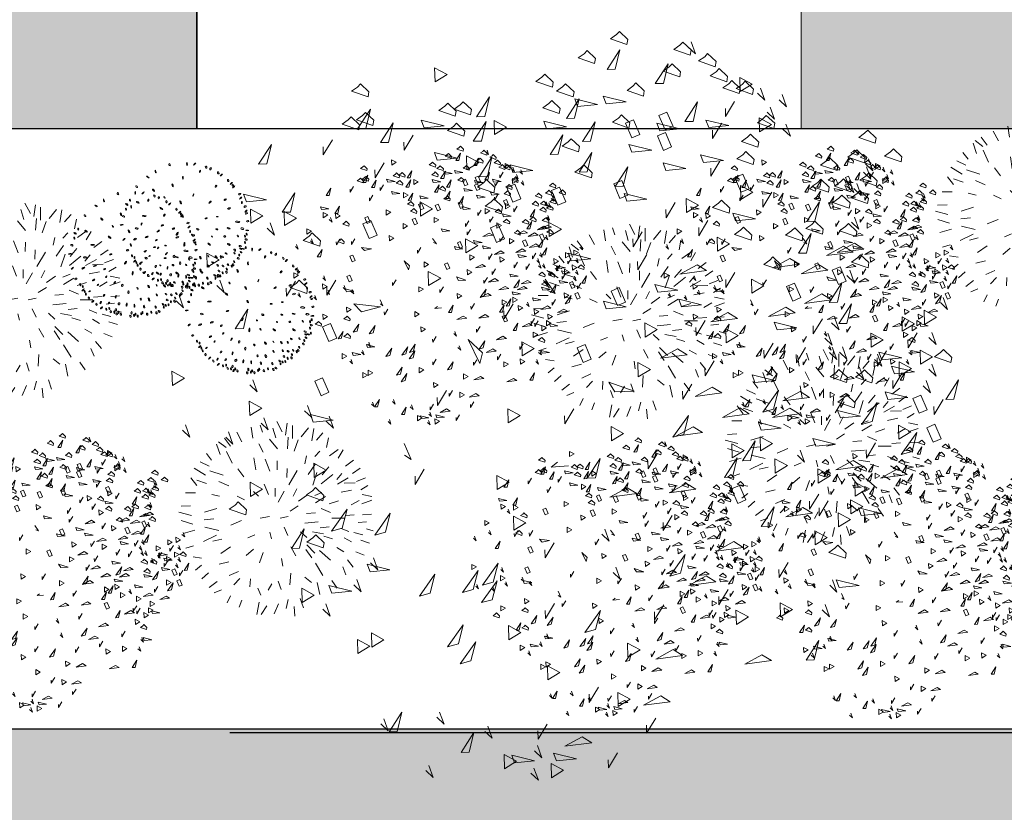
# Model space of a CAD drawing. Header units: centimetres. Extents: x 100159 to 225226, y -81380 to -23241.
# Tile 101 of 139: x 193774 to 194589, y -46401 to -45745. Entities that reach past the tile are written whole.
import ezdxf

# ---------------------------------------------------------------- set-up
doc = ezdxf.new("R2010")
doc.units = ezdxf.units.CM
doc.layers.get('0').update_dxf_attribs({"lineweight": 5})
doc.layers.add('24', color=7, linetype='Continuous', lineweight=15, true_color=0x99ad58)
doc.layers.add('DDL- PAYSAGE HACHURES', color=7, linetype='Continuous', lineweight=15, true_color=0x99ad58)
for name, color, linetype in [('28', 8, 'Continuous'), ('A-Mar-P-TR-Revêtement enrobé', 7, 'Continuous'), ('A-Mar-P-TX-légende', 7, 'Continuous')]:
    doc.layers.add(name, color=color, linetype=linetype)
doc.layers.add('A-Mar-P-TR-esv-massifs', color=7, linetype='Continuous', true_color=0x99ad58)

# ---------------------------------------------------------------- blocks, each defined once
blk = doc.blocks.new('arb3')
for centre, major_axis, ratio in [((74.698, 213.114), (-0.0093, 0.0352), 0.235667), ((75.039, 213.299), (-0.0115, 0.0265), 0.599346), ((75.471, 213.334), (0.0002, 0.0364), 0.235667), ((75.663, 213.342), (0.0257, 0.0257), 0.235667), ((75.802, 213.166), (-0.009, -0.0301), 0.394929), ((75.949, 213.278), (-0.0115, 0.0265), 0.599346), ((76.064, 213.242), (0.0081, 0.0277), 0.599346), ((76.258, 213.149), (-0.0115, 0.0265), 0.599346), ((74.509, 212.969), (0.0314, -0.0184), 0.235667), ((75.384, 212.986), (0.006, -0.0361), 0.232532), ((76.337, 213.098), (0.0257, 0.0257), 0.235667), ((76.515, 212.969), (-0.0115, 0.0265), 0.599346), ((76.595, 212.9), (0.0257, 0.0257), 0.235667), ((74.243, 212.714), (-0.0215, 0.0193), 0.599346), ((74.665, 212.646), (0.0271, -0.0271), 0.40057), ((75.135, 212.787), (0.015, -0.0361), 0.317162), ((76.217, 212.811), (-0.0211, -0.0241), 0.506656), ((76.636, 212.853), (-0.0115, 0.0265), 0.599346), ((76.655, 212.815), (0.0257, 0.0257), 0.235667), ((76.814, 212.643), (0.0283, 0.0055), 0.599346), ((74.945, 212.477), (0.0179, -0.0197), 0.336339), ((75.355, 212.37), (0.0222, -0.0369), 0.242573), ((75.661, 212.567), (-0.0107, -0.0304), 0.228787), ((76.085, 212.409), (-0.0271, -0.0241), 0.299439), ((76.458, 212.487), (-0.0271, -0.018), 0.497894), ((76.844, 212.544), (0.0257, 0.0257), 0.235667), ((76.878, 212.433), (-0.0043, 0.0257), 0.465085), ((74.016, 212.263), (-0.03, 0.0193), 0.403055), ((74.003, 212.145), (-0.0043, 0.0257), 0.465085), ((74.089, 212.373), (-0.0043, 0.0257), 0.465085), ((74.286, 212.327), (0.0331, -0.021), 0.390988), ((74.879, 212.201), (0.0361, -0.0271), 0.274892), ((76.563, 212.273), (-0.0361, -0.015), 0.384524), ((76.964, 212.336), (-0.0268, -0.0106), 0.599346), ((76.989, 212.223), (0.0257, 0.0257), 0.235667), ((77.007, 212.169), (-0.0257, -0.0107), 0.516018), ((73.949, 211.963), (-0.0269, 0.0106), 0.599346), ((74.464, 211.994), (0.0481, 0), 0.249994), ((75.417, 212.033), (0.0197, -0.0295), 0.310149), ((76.004, 212.003), (-0.0251, -0.0036), 0.399957), ((76.281, 212.057), (-0.0222, 0), 0.333371), ((76.792, 211.949), (-0.0541, 0.003), 0.337423), ((77.045, 211.976), (-0.0284, -0.0053), 0.599346), ((73.911, 211.749), (0.0358, 0.0067), 0.235667), ((74.289, 211.675), (0.0361, 0), 0.500009), ((74.925, 211.778), (0.0304, 0.0107), 0.372036), ((75.808, 211.722), (-0.0271, 0.0148), 0.535283), ((76.283, 211.743), (-0.0257, 0.0026), 0.505236), ((76.575, 211.78), (-0.0361, 0.009), 0.291443), ((76.917, 211.785), (-0.0407, 0.0023), 0.511309), ((77.042, 211.747), (0.0363, 0.0026), 0.235667), ((77.032, 211.652), (-0.0043, 0.0257), 0.465085), ((74.259, 211.407), (0.0361, 0.021), 0.359897), ((74.548, 211.476), (0.0361, 0.018), 0.333273), ((74.789, 211.405), (0.0188, 0.0178), 0.505236), ((75.303, 211.588), (0.0211, 0.0391), 0.345433), ((75.67, 211.577), (-0.0123, 0.0123), 0.721209), ((76.17, 211.557), (-0.0148, 0.0123), 0.286339), ((76.489, 211.574), (-0.0233, 0.0072), 0.72409), ((76.813, 211.599), (-0.0172, 0.0193), 0.505236), ((76.994, 211.601), (-0.0043, 0.0257), 0.465085), ((76.998, 211.442), (-0.0043, 0.0257), 0.465085), ((77.026, 211.519), (-0.0279, 0.0086), 0.592729), ((73.986, 211.39), (0.0257, 0.0257), 0.235667), ((74.84, 211.215), (0.015, 0.021), 0.367582), ((75.492, 211.332), (0, 0.0481), 0.279574), ((75.767, 211.355), (-0.0172, 0.0193), 0.505236), ((76.109, 211.362), (-0.0331, 0.0241), 0.303077), ((76.598, 211.379), (-0.0349, 0.0224), 0.365513), ((76.748, 211.166), (-0.0172, 0.0193), 0.505236), ((76.883, 211.348), (-0.0294, 0.009), 0.514694), ((76.898, 211.279), (-0.0213, 0.0151), 0.465085), ((76.908, 211.199), (-0.0205, 0.0161), 0.465085), ((76.958, 211.284), (0.0362, -0.0041), 0.235667), ((77.024, 211.317), (-0.0043, 0.0257), 0.465085), ((74.085, 211.128), (-0.0272, -0.0096), 0.599346), ((74.2, 210.991), (-0.0043, 0.0257), 0.465085), ((74.265, 210.949), (-0.0043, 0.0257), 0.465085), ((74.527, 211.119), (0.0271, 0.021), 0.372088), ((74.639, 211.005), (0.0161, 0.0143), 0.41521), ((75.056, 211.08), (0.0211, 0.0301), 0.183186), ((75.249, 211.02), (0.0071, 0.0285), 0.686094), ((75.628, 210.962), (-0.0172, 0.0193), 0.505236), ((75.905, 211.019), (-0.0211, 0.0301), 0.40963), ((76.103, 211.059), (-0.0142, 0.0178), 0.156161), ((76.299, 211.051), (-0.0249, 0.0274), 0.336356), ((76.46, 211.062), (-0.0172, 0.0193), 0.505236), ((76.542, 211.149), (-0.0226, 0.0136), 0.514539), ((76.75, 210.954), (-0.0171, 0.0197), 0.465085), ((76.848, 211.041), (-0.0215, 0.0193), 0.599346), ((76.869, 211.124), (-0.0043, 0.0257), 0.465085), ((74.273, 210.863), (0.0257, 0.0257), 0.235667), ((74.316, 210.828), (-0.0043, 0.0257), 0.465085), ((74.35, 210.76), (-0.0043, 0.0257), 0.465085), ((74.426, 210.669), (-0.0115, 0.0265), 0.599346), ((74.44, 210.835), (-0.0179, -0.0161), 0.371636), ((74.805, 210.75), (0.0149, 0.0249), 0.514464), ((75.097, 210.73), (0.0075, 0.0348), 0.209591), ((75.408, 210.859), (0, 0.0348), 0.451845), ((75.722, 210.694), (-0.0036, 0.025), 0.632502), ((75.926, 210.697), (-0.0199, 0.0373), 0.394665), ((76.118, 210.819), (-0.0174, 0.0249), 0.29542), ((76.345, 210.848), (-0.0172, 0.0193), 0.505236), ((76.381, 210.706), (-0.0204, 0.0181), 0.648582), ((76.478, 210.837), (-0.0226, 0.0181), 0.563107), ((76.474, 210.665), (-0.0043, 0.0257), 0.465085), ((76.567, 210.682), (-0.0115, 0.0265), 0.599346), ((76.576, 210.761), (-0.0148, 0.0215), 0.465085), ((76.603, 210.871), (-0.0204, 0.0204), 0.400553), ((76.693, 210.841), (-0.0043, 0.0257), 0.465085), ((76.73, 210.875), (-0.0115, 0.0265), 0.599346), ((74.531, 210.588), (0.0257, 0.0257), 0.235667), ((74.627, 210.519), (-0.0115, 0.0265), 0.599346), ((74.727, 210.568), (0.0136, 0.0294), 0.349199), ((74.754, 210.438), (0.0257, 0.0257), 0.235667), ((74.935, 210.563), (0.0149, 0.0224), 0.562458), ((74.951, 210.429), (-0.0043, 0.0257), 0.465085), ((75.186, 210.558), (0.0075, 0.0274), 0.794185), ((75.375, 210.544), (0.003, 0.0421), 0.256929), ((75.571, 210.529), (-0.006, 0.0391), 0.274137), ((75.813, 210.514), (-0.0091, 0.0339), 0.391926), ((76.1, 210.516), (-0.0158, 0.0271), 0.482869), ((76.277, 210.593), (-0.0204, 0.0181), 0.505052), ((76.303, 210.52), (-0.0043, 0.0257), 0.465085), ((76.35, 210.569), (-0.0172, 0.0193), 0.505236), ((76.419, 210.584), (-0.0043, 0.0257), 0.465085), ((74.874, 210.408), (-0.0043, 0.0257), 0.465085), ((74.992, 210.352), (-0.0115, 0.0265), 0.599346), ((75.076, 210.339), (-0.0043, 0.0257), 0.465085), ((75.109, 210.403), (0.0068, 0.0317), 0.545555), ((75.142, 210.302), (-0.0157, -0.0242), 0.599346), ((75.183, 210.344), (-0.0043, 0.0257), 0.465085), ((75.241, 210.296), (-0.0115, 0.0265), 0.599346), ((75.481, 210.258), (-0.0115, 0.0265), 0.599346), ((75.507, 210.344), (-0.0023, 0.0317), 0.433382), ((75.573, 210.284), (-0.0043, 0.0257), 0.465085), ((75.608, 210.314), (-0.0043, 0.0257), 0.465085), ((75.663, 210.269), (-0.0043, 0.0279), 0.532197), ((75.749, 210.331), (-0.0043, 0.0257), 0.465085), ((75.779, 210.361), (-0.0043, 0.0257), 0.465085), ((75.897, 210.331), (-0.0115, 0.0265), 0.599346), ((75.998, 210.382), (-0.0043, 0.0257), 0.465085), ((76.129, 210.373), (-0.0115, 0.0265), 0.599346), ((76.191, 210.41), (-0.0215, 0.0193), 0.599346)]:
    blk.add_ellipse(centre, major_axis=major_axis, ratio=ratio)
blk = doc.blocks.new('Z$W@#8269')
at = {"xscale": 1.84570613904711, "yscale": 1.84570613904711, "zscale": 1.84570613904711}
blk.add_blockref('arb3', (-136.352, -388.023), dxfattribs=at)
blk = doc.blocks.new('arb2')
for p, q in [((70.977, 213.061), (70.905, 213.204)), ((71.089, 213.092), (71.16, 213.234)), ((71.303, 213.041), (71.323, 213.255)), ((71.456, 213.051), (71.456, 213.214)), ((71.558, 213.061), (71.619, 213.183)), ((70.508, 212.878), (70.477, 213.071)), ((70.62, 212.959), (70.579, 213.163)), ((70.753, 213.041), (70.681, 213.173)), ((71.191, 212.969), (71.17, 213.132)), ((71.7, 212.98), (71.823, 213.102)), ((71.843, 212.939), (71.874, 213.092)), ((71.894, 212.888), (71.965, 213.031)), ((70.437, 212.806), (70.304, 212.949)), ((71.425, 212.786), (71.395, 213.01)), ((71.66, 212.745), (71.792, 212.908)), ((72.037, 212.755), (72.139, 212.898)), ((70.202, 212.715), (70.111, 212.806)), ((70.732, 212.613), (70.651, 212.745)), ((70.905, 212.643), (70.763, 212.796)), ((71.099, 212.694), (71.069, 212.817)), ((71.313, 212.633), (71.303, 212.806)), ((72.169, 212.623), (72.312, 212.725)), ((70.08, 212.511), (70.039, 212.643)), ((70.518, 212.46), (70.335, 212.603)), ((70.6, 212.46), (70.549, 212.684)), ((71.548, 212.48), (71.619, 212.623)), ((72.322, 212.531), (72.404, 212.613)), ((69.978, 212.46), (69.866, 212.511)), ((70.498, 212.358), (70.406, 212.47)), ((71.221, 212.307), (71.221, 212.44)), ((71.731, 212.358), (71.894, 212.47)), ((72.037, 212.378), (72.129, 212.501)), ((72.332, 212.297), (72.455, 212.409)), ((72.465, 212.246), (72.577, 212.399)), ((69.917, 212.307), (69.784, 212.358)), ((70.447, 212.175), (70.284, 212.266)), ((70.905, 212.205), (70.763, 212.327)), ((71.405, 212.236), (71.374, 212.134)), ((71.813, 212.144), (71.955, 212.297)), ((72.19, 212.195), (72.271, 212.378)), ((72.444, 212.175), (72.628, 212.236)), ((69.764, 212.001), (69.672, 212.083)), ((69.856, 212.124), (69.713, 212.195)), ((70.223, 212.093), (70.121, 212.215)), ((71.466, 212.001), (71.588, 212.134)), ((72.016, 212.114), (71.884, 212.052)), ((72.261, 212.052), (72.434, 212.124)), ((72.444, 212.052), (72.628, 212.144)), ((70.151, 211.889), (70.029, 211.991)), ((70.793, 211.91), (70.702, 211.991)), ((71.16, 211.828), (71.069, 211.95)), ((71.486, 211.889), (71.609, 211.95)), ((71.843, 211.859), (71.976, 211.92)), ((72.271, 211.94), (72.465, 211.961)), ((72.526, 211.94), (72.709, 211.9)), ((69.744, 211.828), (69.621, 211.828)), ((70.06, 211.818), (69.927, 211.859)), ((70.579, 211.828), (70.437, 211.889)), ((71.629, 211.798), (71.425, 211.808)), ((72.016, 211.757), (71.751, 211.777)), ((72.546, 211.757), (72.74, 211.818)), ((69.764, 211.635), (69.642, 211.624)), ((70.131, 211.665), (70.009, 211.614)), ((70.6, 211.665), (70.426, 211.645)), ((70.855, 211.645), (70.936, 211.716)), ((71.211, 211.665), (71.293, 211.563)), ((71.619, 211.635), (71.751, 211.635)), ((72.169, 211.696), (72.292, 211.726)), ((72.455, 211.573), (72.343, 211.604)), ((72.587, 211.696), (72.74, 211.655)), ((70.049, 211.492), (69.968, 211.4)), ((71.109, 211.543), (71.018, 211.431)), ((71.517, 211.492), (71.385, 211.573)), ((71.588, 211.523), (71.741, 211.441)), ((71.914, 211.431), (72.129, 211.461)), ((72.037, 211.573), (72.241, 211.543)), ((72.557, 211.502), (72.709, 211.543)), ((69.856, 211.37), (69.662, 211.319)), ((70.212, 211.319), (70.09, 211.329)), ((70.64, 211.36), (70.539, 211.288)), ((70.875, 211.309), (70.783, 211.176)), ((71.466, 211.319), (71.537, 211.197)), ((71.874, 211.247), (71.782, 211.329)), ((71.996, 211.319), (72.21, 211.217)), ((72.129, 211.37), (72.292, 211.329)), ((72.455, 211.4), (72.608, 211.319)), ((69.856, 211.237), (69.693, 211.258)), ((70.294, 211.247), (70.192, 211.146)), ((70.498, 211.125), (70.325, 211.054)), ((71.16, 211.278), (71.12, 211.146)), ((71.425, 211.095), (71.313, 211.278)), ((71.649, 210.983), (71.639, 211.146)), ((71.68, 211.268), (71.843, 211.166)), ((72.292, 211.095), (72.169, 211.125)), ((72.485, 211.258), (72.638, 211.247)), ((69.968, 211.084), (69.795, 211.074)), ((70.1, 210.972), (69.958, 210.942)), ((70.946, 211.074), (70.865, 210.932)), ((70.956, 210.921), (71.018, 211.095)), ((71.293, 210.932), (71.242, 211.105)), ((71.354, 211.023), (71.435, 210.901)), ((71.762, 211.064), (71.874, 210.952)), ((72.016, 210.972), (72.118, 210.84)), ((72.108, 211.084), (72.271, 210.972)), ((72.251, 210.84), (72.169, 210.993)), ((72.424, 211.095), (72.567, 211.023)), ((70.039, 210.84), (69.907, 210.758)), ((70.202, 210.809), (70.09, 210.697)), ((70.539, 210.891), (70.508, 210.758)), ((70.814, 210.84), (70.691, 210.646)), ((71.028, 210.87), (70.967, 210.646)), ((71.262, 210.911), (71.283, 210.769)), ((71.578, 210.921), (71.67, 210.738)), ((72.281, 210.83), (72.394, 210.728)), ((72.363, 210.942), (72.495, 210.87)), ((70.549, 210.677), (70.396, 210.555)), ((71.497, 210.718), (71.507, 210.585)), ((71.711, 210.748), (71.782, 210.626)), ((71.904, 210.738), (72.027, 210.656)), ((72.129, 210.656), (72.169, 210.504)), ((72.19, 210.707), (72.302, 210.636)), ((71.191, 210.646), (71.181, 210.514)), ((71.374, 210.473), (71.385, 210.606)), ((71.558, 210.361), (71.527, 210.504)), ((71.772, 210.402), (71.7, 210.514)), ((71.843, 210.504), (71.914, 210.381)), ((71.996, 210.595), (72.118, 210.473)), ((70.681, 210.483), (70.61, 210.351)), ((70.956, 210.422), (70.865, 210.32)), ((71.089, 210.402), (71.028, 210.269)), ((71.262, 210.341), (71.272, 210.198)), ((71.466, 210.351), (71.486, 210.208)), ((71.67, 210.351), (71.69, 210.239))]:
    blk.add_line(p, q)
blk = doc.blocks.new('Z$W@#32203')
at = {"xscale": 1.845706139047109, "yscale": 1.845706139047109, "zscale": 1.845706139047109}
blk.add_blockref('arb2', (-128.5, -387.964), dxfattribs=at)
blk = doc.blocks.new('Z$W@#1095')
for points in [[(3.307, 7.712), (3.214, 7.616), (3.245, 7.715)], [(3.633, 7.407), (3.541, 7.311), (3.572, 7.411)], [(4.396, 7.201), (4.303, 7.105), (4.334, 7.204)], [(2.137, 7.062), (2.045, 6.966), (2.076, 7.066)], [(5.341, 7.058), (5.267, 7.019), (5.448, 7.004)], [(3.864, 6.755), (3.79, 6.716), (3.971, 6.701)], [(2.268, 6.632), (2.176, 6.536), (2.207, 6.635)], [(2.863, 6.646), (2.771, 6.55), (2.802, 6.649)], [(5.365, 6.473), (5.291, 6.434), (5.472, 6.419)], [(2.561, 6.369), (2.468, 6.273), (2.499, 6.372)], [(4.059, 6.385), (3.985, 6.346), (4.165, 6.331)], [(5.754, 6.331), (5.68, 6.292), (5.861, 6.277)], [(2.874, 6.022), (2.781, 5.926), (2.812, 6.025)], [(2.874, 5.772), (2.782, 5.676), (2.813, 5.776)], [(1.119, 4.947), (1.026, 4.851), (1.058, 4.95)], [(2.857, 4.896), (2.846, 4.813), (2.963, 4.952)], [(3.541, 4.856), (3.467, 4.817), (3.648, 4.802)], [(1.485, 4.77), (1.393, 4.674), (1.424, 4.774)], [(1.764, 4.714), (1.672, 4.618), (1.703, 4.718)], [(2.709, 4.702), (2.635, 4.664), (2.816, 4.648)], [(4.648, 4.634), (4.574, 4.596), (4.755, 4.581)], [(5.037, 4.323), (5.043, 4.24), (5.13, 4.399)], [(7.995, 4.13), (7.902, 4.034), (7.933, 4.133)], [(0.32, 3.885), (0.228, 3.789), (0.259, 3.889)], [(5.904, 3.769), (5.83, 3.73), (6.011, 3.715)], [(3.952, 3.593), (3.878, 3.555), (4.059, 3.539)], [(5.714, 3.622), (5.64, 3.583), (5.821, 3.568)], [(6.325, 3.596), (6.251, 3.557), (6.432, 3.542)], [(3.49, 3.445), (3.416, 3.483), (3.507, 3.327)], [(7.273, 3.528), (7.199, 3.489), (7.38, 3.474)], [(7.535, 3.508), (7.461, 3.469), (7.642, 3.454)], [(0.636, 3.397), (0.544, 3.301), (0.575, 3.401)], [(6.915, 3.371), (6.841, 3.332), (7.022, 3.317)], [(0.092, 3.255), (0, 3.159), (0.031, 3.258)], [(7.884, 3.275), (7.792, 3.179), (7.823, 3.279)], [(2.621, 3.163), (2.547, 3.124), (2.728, 3.109)], [(6.308, 3.21), (6.234, 3.171), (6.415, 3.156)], [(7.751, 3.098), (7.659, 3.002), (7.69, 3.102)], [(7.922, 3.045), (7.829, 2.949), (7.86, 3.049)], [(0.726, 2.886), (0.634, 2.79), (0.665, 2.889)], [(2.06, 2.884), (1.986, 2.845), (2.167, 2.83)], [(7.666, 2.875), (7.574, 2.779), (7.605, 2.879)], [(5.369, 2.781), (5.296, 2.742), (5.476, 2.727)], [(6.865, 2.748), (6.791, 2.709), (6.972, 2.694)], [(3.087, 2.703), (2.995, 2.607), (3.026, 2.706)], [(5.95, 2.723), (5.876, 2.685), (6.057, 2.669)], [(3.915, 2.615), (3.841, 2.576), (4.022, 2.561)], [(4.719, 2.612), (4.645, 2.573), (4.826, 2.558)], [(5.038, 2.513), (4.964, 2.474), (5.145, 2.459)], [(0.774, 2.338), (0.681, 2.242), (0.712, 2.342)], [(0.91, 2.401), (0.836, 2.362), (1.017, 2.347)], [(2.785, 2.426), (2.692, 2.33), (2.723, 2.429)], [(0.549, 2.268), (0.457, 2.172), (0.488, 2.272)], [(3.413, 2.194), (3.339, 2.156), (3.52, 2.14)], [(1.484, 2.094), (1.41, 2.055), (1.591, 2.04)], [(5.471, 2.048), (5.397, 2.009), (5.578, 1.994)], [(7.433, 2.028), (7.341, 1.932), (7.372, 2.031)], [(7.439, 1.948), (7.347, 1.852), (7.378, 1.951)], [(7.638, 1.933), (7.545, 1.837), (7.576, 1.936)], [(7.722, 1.953), (7.63, 1.857), (7.661, 1.957)], [(2.547, 1.866), (2.473, 1.827), (2.654, 1.812)], [(7.117, 1.814), (7.025, 1.718), (7.056, 1.818)], [(5.577, 1.726), (5.503, 1.687), (5.684, 1.672)], [(5.92, 1.702), (5.846, 1.663), (6.027, 1.648)], [(0.964, 1.617), (0.89, 1.578), (1.071, 1.563)], [(5.921, 1.532), (5.829, 1.436), (5.86, 1.535)], [(6.095, 1.54), (6.003, 1.444), (6.034, 1.544)], [(6.603, 1.616), (6.51, 1.52), (6.541, 1.619)], [(5.81, 1.426), (5.718, 1.33), (5.749, 1.43)], [(1.46, 1.421), (1.386, 1.383), (1.567, 1.367)], [(2.981, 1.339), (2.907, 1.3), (3.088, 1.285)], [(5.859, 1.333), (5.767, 1.237), (5.798, 1.336)], [(4.711, 1.254), (4.619, 1.158), (4.65, 1.257)], [(5.751, 1.086), (5.659, 0.99), (5.69, 1.089)], [(4.279, 0.935), (4.205, 0.896), (4.386, 0.881)], [(5.916, 0.961), (5.842, 0.922), (6.023, 0.907)], [(5.951, 0.977), (5.859, 0.881), (5.89, 0.98)], [(3.507, 0.907), (3.433, 0.868), (3.614, 0.853)], [(4.262, 0.816), (4.188, 0.777), (4.369, 0.762)], [(5.778, 0.715), (5.704, 0.676), (5.885, 0.661)], [(6.225, 0.761), (6.152, 0.722), (6.332, 0.707)], [(5.013, 0.644), (4.939, 0.605), (5.12, 0.59)], [(6.778, 0.626), (6.685, 0.53), (6.717, 0.629)], [(6.402, 0.571), (6.31, 0.475), (6.341, 0.575)], [(5.929, 0.406), (5.837, 0.31), (5.868, 0.41)], [(6.108, 0.429), (6.016, 0.333), (6.047, 0.432)], [(3.392, 0.318), (3.3, 0.222), (3.331, 0.322)], [(3.655, 0.361), (3.563, 0.265), (3.594, 0.364)], [(5.726, 0.216), (5.652, 0.177), (5.832, 0.162)]]:
    blk.add_lwpolyline(points)
for points in [[(3.819, 7.505), (3.825, 7.651), (3.696, 7.583)], [(4.541, 7.579), (4.483, 7.518), (4.593, 7.342)], [(4.887, 7.578), (4.927, 7.503), (5.128, 7.549)], [(2.566, 7.287), (2.572, 7.433), (2.443, 7.365)], [(4.427, 7.3), (4.432, 7.446), (4.303, 7.378)], [(4.56, 6.978), (4.566, 7.124), (4.437, 7.056)], [(4.548, 7.138), (4.587, 7.063), (4.788, 7.11)], [(3.254, 7.042), (3.293, 6.967), (3.495, 7.014)], [(5.986, 7.048), (6.009, 6.87), (6.06, 6.885), (6.096, 6.999), (6.053, 7.012)], [(5.639, 6.985), (5.661, 6.806), (5.713, 6.821), (5.748, 6.935), (5.706, 6.948)], [(4.384, 6.814), (4.407, 6.636), (4.458, 6.651), (4.494, 6.765), (4.451, 6.778)], [(5.666, 6.821), (5.705, 6.746), (5.907, 6.792)], [(5.745, 6.874), (5.767, 6.695), (5.819, 6.711), (5.854, 6.824), (5.811, 6.838)], [(3.887, 6.72), (3.909, 6.541), (3.961, 6.556), (3.996, 6.67), (3.954, 6.683)], [(2.641, 6.434), (2.647, 6.58), (2.518, 6.512)], [(5.643, 6.547), (5.682, 6.472), (5.884, 6.519)], [(4.702, 6.214), (4.809, 6.339), (4.877, 6.281), (4.77, 6.156)], [(6.577, 6.24), (6.583, 6.386), (6.454, 6.318)], [(1.556, 6.272), (1.578, 6.094), (1.63, 6.109), (1.665, 6.223), (1.622, 6.236)], [(1.894, 6.058), (1.9, 6.203), (1.771, 6.135)], [(3.564, 6.117), (3.67, 6.241), (3.738, 6.183), (3.632, 6.059)], [(6.037, 6.271), (5.979, 6.209), (6.089, 6.034)], [(6.207, 6.153), (6.229, 5.974), (6.28, 5.99), (6.316, 6.103), (6.273, 6.117)], [(3.026, 5.941), (3.132, 6.066), (3.2, 6.008), (3.094, 5.883)], [(4.027, 6.058), (3.989, 5.95), (4.121, 5.796)], [(5.797, 6.002), (5.74, 5.941), (5.849, 5.765)], [(6.289, 6.018), (6.312, 5.839), (6.363, 5.855), (6.399, 5.968), (6.356, 5.982)], [(2.802, 5.953), (2.744, 5.892), (2.854, 5.716)], [(5.268, 5.761), (5.274, 5.907), (5.144, 5.839)], [(6.059, 5.981), (6.082, 5.802), (6.133, 5.817), (6.169, 5.931), (6.126, 5.944)], [(2.361, 5.553), (2.367, 5.699), (2.238, 5.631)], [(6.322, 5.774), (6.362, 5.699), (6.563, 5.745)], [(2.04, 5.622), (2.062, 5.444), (2.114, 5.459), (2.149, 5.573), (2.106, 5.586)], [(5.908, 5.544), (5.914, 5.69), (5.784, 5.622)], [(6.079, 5.694), (6.118, 5.619), (6.32, 5.665)], [(6.362, 5.45), (6.368, 5.595), (6.239, 5.527)], [(1.476, 5.517), (1.516, 5.443), (1.717, 5.489)], [(4.661, 5.369), (4.667, 5.515), (4.538, 5.447)], [(1.604, 5.404), (1.627, 5.225), (1.678, 5.24), (1.714, 5.354), (1.671, 5.367)], [(5.674, 5.445), (5.696, 5.267), (5.748, 5.282), (5.783, 5.396), (5.741, 5.409)], [(5.777, 5.476), (5.816, 5.401), (6.018, 5.448)], [(5.133, 5.174), (5.139, 5.32), (5.01, 5.252)], [(6.919, 5.385), (6.941, 5.207), (6.993, 5.222), (7.028, 5.335), (6.986, 5.349)], [(1.149, 5.093), (1.155, 5.239), (1.026, 5.171)], [(1.82, 5.227), (1.897, 5.141), (2.095, 5.182)], [(5.531, 5.287), (5.554, 5.109), (5.605, 5.124), (5.641, 5.238), (5.598, 5.251)], [(6.029, 5.244), (5.971, 5.183), (6.081, 5.007)], [(6.706, 5.202), (6.728, 5.023), (6.78, 5.039), (6.815, 5.152), (6.773, 5.166)], [(5.249, 5.015), (5.355, 5.139), (5.423, 5.081), (5.317, 4.957)], [(5.696, 5.047), (5.802, 5.171), (5.87, 5.113), (5.764, 4.989)], [(6.587, 5.132), (6.53, 5.071), (6.639, 4.895)], [(6.924, 5.15), (6.946, 4.971), (6.998, 4.986), (7.033, 5.1), (6.99, 5.113)], [(7.33, 5.101), (7.352, 4.923), (7.404, 4.938), (7.439, 5.051), (7.397, 5.065)], [(1.304, 5.001), (1.246, 4.939), (1.356, 4.764)], [(6.306, 4.921), (6.346, 4.846), (6.547, 4.893)], [(6.716, 4.934), (6.755, 4.859), (6.957, 4.905)], [(6.935, 4.946), (6.877, 4.885), (6.987, 4.709)], [(7.654, 4.891), (7.677, 4.712), (7.728, 4.727), (7.764, 4.841), (7.721, 4.854)], [(1.978, 4.806), (2.055, 4.721), (2.253, 4.762)], [(4.048, 4.617), (4.16, 4.642), (4.22, 4.836)], [(6.44, 4.848), (6.462, 4.67), (6.514, 4.685), (6.549, 4.799), (6.506, 4.812)], [(7.355, 4.781), (7.394, 4.707), (7.596, 4.753)], [(1.676, 4.744), (1.619, 4.683), (1.728, 4.507)], [(5.874, 4.617), (5.98, 4.742), (6.048, 4.684), (5.942, 4.559)], [(6.575, 4.681), (6.614, 4.607), (6.816, 4.653)], [(7.091, 4.695), (7.033, 4.633), (7.142, 4.458)], [(5.666, 4.475), (5.672, 4.621), (5.543, 4.553)], [(6.256, 4.609), (6.278, 4.431), (6.33, 4.446), (6.365, 4.559), (6.323, 4.573)], [(0.928, 4.345), (0.934, 4.491), (0.805, 4.423)], [(6.276, 4.572), (6.315, 4.497), (6.516, 4.544)], [(6.89, 4.49), (6.912, 4.311), (6.964, 4.326), (6.999, 4.44), (6.956, 4.453)], [(7.252, 4.501), (7.275, 4.323), (7.326, 4.338), (7.362, 4.452), (7.319, 4.465)], [(1.052, 4.244), (1.058, 4.39), (0.929, 4.322)], [(4.436, 4.181), (4.442, 4.326), (4.313, 4.259)], [(5.476, 4.303), (5.419, 4.241), (5.528, 4.066)], [(6.833, 4.24), (6.94, 4.365), (7.007, 4.307), (6.901, 4.182)], [(6.219, 4.073), (6.326, 4.197), (6.394, 4.139), (6.287, 4.015)], [(6.307, 4.172), (6.346, 4.098), (6.548, 4.144)], [(6.76, 4.236), (6.703, 4.175), (6.812, 3.999)], [(7.445, 4.27), (7.484, 4.195), (7.686, 4.242)], [(7.596, 4.254), (7.619, 4.075), (7.67, 4.09), (7.706, 4.204), (7.663, 4.218)], [(7.846, 4.254), (7.868, 4.076), (7.92, 4.091), (7.955, 4.204), (7.913, 4.218)], [(1.618, 4.114), (1.695, 4.029), (1.893, 4.07)], [(3.752, 4.006), (3.758, 4.152), (3.629, 4.084)], [(7.084, 4.073), (7.026, 4.012), (7.136, 3.836)], [(7.06, 3.967), (7.166, 4.091), (7.234, 4.033), (7.128, 3.909)], [(6.283, 4.057), (6.226, 3.996), (6.335, 3.82)], [(6.864, 3.888), (6.97, 4.012), (7.038, 3.954), (6.932, 3.83)], [(7.852, 3.972), (7.874, 3.793), (7.926, 3.808), (7.961, 3.922), (7.918, 3.935)], [(3.084, 3.803), (3.089, 3.949), (2.96, 3.881)], [(0.223, 3.775), (0.263, 3.701), (0.464, 3.747)], [(4.531, 3.663), (4.638, 3.788), (4.706, 3.729), (4.599, 3.605)], [(6.745, 3.836), (6.687, 3.774), (6.797, 3.599)], [(7.228, 3.823), (7.267, 3.748), (7.469, 3.795)], [(7.766, 3.796), (7.788, 3.617), (7.84, 3.632), (7.875, 3.746), (7.832, 3.759)], [(1.85, 3.733), (1.926, 3.647), (2.125, 3.688)], [(5.192, 3.758), (5.134, 3.697), (5.244, 3.521)], [(5.216, 3.606), (5.322, 3.73), (5.39, 3.672), (5.284, 3.548)], [(1.279, 3.622), (1.356, 3.536), (1.554, 3.578)], [(2.009, 3.58), (2.085, 3.495), (2.284, 3.536)], [(2.783, 3.461), (2.789, 3.607), (2.66, 3.539)], [(7.338, 3.635), (7.28, 3.574), (7.39, 3.398)], [(7.712, 3.625), (7.735, 3.447), (7.786, 3.462), (7.822, 3.575), (7.779, 3.589)], [(1.842, 3.509), (1.918, 3.423), (2.117, 3.464)], [(6.515, 3.315), (6.521, 3.461), (6.392, 3.393)], [(6.991, 3.525), (6.934, 3.463), (7.043, 3.288)], [(7.882, 3.369), (7.888, 3.515), (7.759, 3.447)], [(7.767, 3.499), (7.789, 3.32), (7.841, 3.336), (7.876, 3.449), (7.833, 3.463)], [(1.177, 3.427), (1.254, 3.341), (1.452, 3.383)], [(5.581, 3.356), (5.524, 3.295), (5.633, 3.119)], [(4.464, 3.337), (4.404, 3.239), (4.499, 3.061)], [(5.174, 3.128), (5.179, 3.274), (5.05, 3.206)], [(1.746, 3.009), (1.752, 3.155), (1.623, 3.087)], [(4.774, 3.01), (4.78, 3.156), (4.65, 3.088)], [(5.946, 2.941), (5.956, 3.055), (5.791, 3.172)], [(6.558, 3.174), (6.58, 2.995), (6.632, 3.011), (6.667, 3.124), (6.624, 3.138)], [(7.118, 3.171), (7.141, 2.992), (7.192, 3.007), (7.228, 3.121), (7.185, 3.134)], [(7.301, 3.207), (7.324, 3.029), (7.375, 3.044), (7.411, 3.158), (7.368, 3.171)], [(3.478, 3.098), (3.517, 3.024), (3.719, 3.07)], [(4.058, 2.967), (4.064, 3.113), (3.935, 3.045)], [(5.554, 3.068), (5.496, 3.007), (5.606, 2.831)], [(6.83, 2.978), (6.936, 3.103), (7.004, 3.044), (6.898, 2.92)], [(7.598, 3.006), (7.603, 3.152), (7.474, 3.084)], [(7.548, 3.146), (7.57, 2.968), (7.622, 2.983), (7.657, 3.097), (7.614, 3.11)], [(0.361, 3.015), (0.4, 2.94), (0.602, 2.987)], [(5.078, 2.737), (5.088, 2.851), (4.923, 2.968)], [(6.298, 2.85), (6.304, 2.996), (6.175, 2.928)], [(6.597, 2.961), (6.54, 2.9), (6.649, 2.724)], [(6.884, 2.869), (6.89, 3.015), (6.761, 2.947)], [(3.561, 2.57), (3.572, 2.685), (3.406, 2.802)], [(6.409, 2.846), (6.431, 2.667), (6.483, 2.683), (6.518, 2.796), (6.475, 2.81)], [(5.644, 2.437), (5.655, 2.551), (5.489, 2.668)], [(0.531, 2.461), (0.537, 2.607), (0.408, 2.539)], [(1.552, 2.465), (1.558, 2.61), (1.429, 2.543)], [(0.566, 2.533), (0.508, 2.471), (0.618, 2.296)], [(4.248, 2.491), (4.324, 2.405), (4.523, 2.446)], [(4.427, 2.239), (4.438, 2.353), (4.272, 2.47)], [(4.882, 2.241), (4.893, 2.356), (4.727, 2.472)], [(5.489, 2.352), (5.495, 2.498), (5.365, 2.43)], [(6.067, 2.341), (6.072, 2.487), (5.943, 2.419)], [(2.038, 2.416), (2.114, 2.331), (2.313, 2.372)], [(6.266, 2.438), (6.288, 2.26), (6.34, 2.275), (6.375, 2.389), (6.333, 2.402)], [(6.43, 2.11), (6.44, 2.224), (6.274, 2.341)], [(6.635, 2.37), (6.657, 2.192), (6.709, 2.207), (6.744, 2.32), (6.702, 2.334)], [(7.205, 2.348), (7.228, 2.17), (7.279, 2.185), (7.315, 2.299), (7.272, 2.312)], [(7.445, 2.367), (7.468, 2.189), (7.519, 2.204), (7.555, 2.317), (7.512, 2.331)], [(3.871, 2.041), (3.881, 2.155), (3.716, 2.272)], [(6.859, 2.238), (6.898, 2.163), (7.1, 2.21)], [(0.775, 2.153), (0.717, 2.092), (0.827, 1.916)], [(5.96, 1.926), (5.97, 2.04), (5.805, 2.157)], [(6.526, 2.17), (6.565, 2.096), (6.767, 2.142)], [(6.789, 2.213), (6.811, 2.034), (6.863, 2.05), (6.898, 2.163), (6.855, 2.177)], [(7.313, 2.143), (7.335, 1.965), (7.387, 1.98), (7.422, 2.093), (7.38, 2.107)], [(7.643, 2.15), (7.665, 1.971), (7.717, 1.986), (7.752, 2.1), (7.709, 2.113)], [(7.874, 2.14), (7.896, 1.961), (7.948, 1.977), (7.983, 2.09), (7.94, 2.104)], [(0.663, 1.983), (0.669, 2.129), (0.54, 2.061)], [(1.047, 1.849), (1.057, 1.963), (0.892, 2.08)], [(4.814, 1.891), (4.825, 2.006), (4.659, 2.122)], [(5.188, 2.044), (5.13, 1.982), (5.24, 1.807)], [(5.776, 2.079), (5.718, 2.017), (5.828, 1.842)], [(6.058, 2.002), (6.164, 2.127), (6.232, 2.069), (6.126, 1.944)], [(6.504, 1.818), (6.514, 1.933), (6.349, 2.05)], [(7.154, 2.084), (7.176, 1.905), (7.228, 1.92), (7.263, 2.034), (7.221, 2.047)], [(2.128, 1.825), (2.134, 1.971), (2.005, 1.903)], [(7.28, 1.935), (7.302, 1.757), (7.353, 1.772), (7.389, 1.886), (7.346, 1.899)], [(7.482, 1.935), (7.505, 1.756), (7.556, 1.771), (7.591, 1.885), (7.549, 1.898)], [(1.626, 1.691), (1.632, 1.837), (1.503, 1.769)], [(2.945, 1.886), (3.022, 1.801), (3.22, 1.842)], [(4.111, 1.831), (4.15, 1.756), (4.352, 1.803)], [(4.451, 1.772), (4.457, 1.917), (4.328, 1.85)], [(6.245, 1.651), (6.256, 1.766), (6.09, 1.883)], [(6.787, 1.668), (6.798, 1.783), (6.632, 1.9)], [(6.922, 1.891), (6.945, 1.712), (6.996, 1.727), (7.032, 1.841), (6.989, 1.854)], [(4.348, 1.741), (4.387, 1.667), (4.589, 1.713)], [(4.774, 1.767), (4.716, 1.706), (4.826, 1.53)], [(4.891, 1.775), (4.968, 1.689), (5.166, 1.73)], [(6.418, 1.656), (6.524, 1.78), (6.592, 1.722), (6.486, 1.598)], [(6.864, 1.583), (6.874, 1.697), (6.708, 1.814)], [(7.819, 1.814), (7.841, 1.635), (7.893, 1.651), (7.928, 1.764), (7.886, 1.778)], [(2.27, 1.405), (2.281, 1.52), (2.115, 1.637)], [(3.104, 1.434), (3.115, 1.549), (2.949, 1.666)], [(3.932, 1.588), (4.038, 1.713), (4.106, 1.655), (4, 1.53)], [(4.644, 1.54), (4.65, 1.686), (4.521, 1.618)], [(5.042, 1.429), (5.052, 1.543), (4.886, 1.66)], [(5.241, 1.408), (5.252, 1.522), (5.086, 1.639)], [(6.211, 1.66), (6.25, 1.585), (6.452, 1.632)], [(6.687, 1.636), (6.71, 1.458), (6.761, 1.473), (6.796, 1.587), (6.754, 1.6)], [(1.786, 1.309), (1.797, 1.423), (1.631, 1.54)], [(3.548, 1.337), (3.559, 1.451), (3.393, 1.568)], [(4.508, 1.302), (4.514, 1.448), (4.384, 1.38)], [(6.059, 1.473), (6.098, 1.399), (6.3, 1.445)], [(3.825, 1.265), (3.865, 1.19), (4.066, 1.237)], [(5.525, 1.312), (5.548, 1.134), (5.599, 1.149), (5.635, 1.263), (5.592, 1.276)], [(4.875, 1.19), (4.817, 1.128), (4.927, 0.953)], [(5.326, 1.125), (5.349, 0.946), (5.4, 0.961), (5.436, 1.075), (5.393, 1.088)], [(6.111, 0.989), (6.117, 1.135), (5.988, 1.067)], [(2.928, 0.971), (2.933, 1.117), (2.804, 1.049)], [(4.181, 0.851), (4.191, 0.966), (4.026, 1.083)], [(5.249, 1.089), (5.192, 1.027), (5.301, 0.852)], [(5.638, 1.074), (5.661, 0.896), (5.712, 0.911), (5.748, 1.025), (5.705, 1.038)], [(4.612, 0.858), (4.617, 1.004), (4.488, 0.936)], [(5.977, 0.971), (5.919, 0.91), (6.029, 0.734)], [(6.403, 0.774), (6.409, 0.919), (6.279, 0.852)], [(4.846, 0.603), (4.857, 0.717), (4.691, 0.834)], [(2.628, 0.559), (2.638, 0.673), (2.473, 0.79)], [(3.198, 0.596), (3.204, 0.742), (3.075, 0.674)], [(4.024, 0.605), (4.03, 0.751), (3.901, 0.683)], [(5.228, 0.804), (5.304, 0.718), (5.503, 0.759)], [(5.638, 0.734), (5.58, 0.672), (5.69, 0.497)], [(5.905, 0.791), (5.848, 0.729), (5.957, 0.554)], [(5.973, 0.596), (5.979, 0.741), (5.849, 0.674)], [(6.566, 0.598), (6.572, 0.744), (6.443, 0.676)], [(4.297, 0.472), (4.303, 0.617), (4.174, 0.549)], [(3.892, 0.521), (3.915, 0.342), (3.966, 0.358), (4.002, 0.471), (3.959, 0.485)], [(4.474, 0.416), (4.48, 0.562), (4.351, 0.494)], [(4.656, 0.457), (4.662, 0.602), (4.533, 0.535)], [(6.178, 0.454), (6.184, 0.6), (6.055, 0.532)], [(4.442, 0.451), (4.384, 0.39), (4.494, 0.214)], [(5.385, 0.311), (5.391, 0.457), (5.261, 0.389)], [(5.596, 0.321), (5.703, 0.446), (5.771, 0.388), (5.664, 0.263)], [(6.188, 0.435), (6.21, 0.257), (6.262, 0.272), (6.297, 0.385), (6.255, 0.399)], [(3.672, 0.327), (3.615, 0.266), (3.724, 0.09)], [(4.973, 0.151), (4.984, 0.265), (4.818, 0.382)], [(2.791, 0.24), (2.83, 0.166), (3.032, 0.212)], [(5.132, 0.298), (5.209, 0.212), (5.407, 0.253)], [(5.39, 0.058), (5.496, 0.183), (5.564, 0.125), (5.457, 0)], [(5.845, 0.136), (5.884, 0.062), (6.086, 0.108)]]:
    blk.add_lwpolyline(points, close=True)

msp = doc.modelspace()

# ---------------------------------------------------------------- hatches: boundary and pattern name
at = {"layer": '24', "true_color": 0xbeb7b0}
h = msp.add_hatch(dxfattribs=at)
h.set_pattern_fill('CROSS', color=9, scale=7, angle=269.64423)
h.set_pattern_definition([(301, (197231.24, -32319.92), (60.99453, -15.20764), [22.225, -66.675]), (31, (197227.44, -32335.17), (15.20764, 60.99453), [22.225, -66.675])])
edge = h.paths.add_edge_path()
edge.add_arc((195857.19, -36224.43), 900.47, 187.29344, 225.46372)
edge.add_line((195225.63, -36866.29), (197694.27, -38830.09))
edge.add_arc((196818.98, -39930.39), 1405.99, -11.40946, 51.49777, ccw=False)
edge.add_arc((198426.84, -40242.84), 232.21, 171.50106, 258.43865)
edge.add_line((198380.3, -40470.34), (203005.15, -40470.27))
edge.add_line((203005.15, -40470.27), (203004.27, -42469.52))
edge.add_line((203004.27, -42469.52), (203004.37, -42840.05))
edge.add_line((203004.37, -42840.05), (198903.87, -42840.32))
edge.add_line((198903.87, -42840.32), (198612.79, -42840.33))
edge.add_line((198612.79, -42840.33), (196598.58, -42840.42))
edge.add_line((196598.58, -42840.42), (196598.58, -43051.16))
edge.add_line((196598.58, -43051.16), (196598.57, -43941.75))
edge.add_line((196598.57, -43941.75), (197815.58, -43941.76))
edge.add_line((197815.58, -43941.76), (197815.59, -44170.72))
edge.add_line((197815.59, -44170.72), (196908.8, -44170.72))
edge.add_line((196908.8, -44170.72), (196909.09, -46334.83))
edge.add_line((196909.09, -46334.83), (196636.64, -46334.83))
edge.add_line((196636.64, -46334.83), (196636.61, -45834.83))
edge.add_line((196636.61, -45834.83), (194420.44, -45834.93))
edge.add_line((194420.44, -45834.93), (194420.41, -45184.93))
edge.add_line((194420.41, -45184.93), (194144.45, -45184.95))
edge.add_line((194144.45, -45184.95), (195106.92, -43539.46))
edge.add_line((195106.92, -43539.46), (195246.37, -43300.47))
edge.add_line((195246.37, -43300.47), (195591.4, -43300.47))
edge.add_line((195591.4, -43300.47), (195591.4, -43050.47))
edge.add_line((195591.4, -43050.47), (195395.04, -43050.47))
edge.add_line((195395.04, -43050.47), (195402.59, -43032.73))
edge.add_line((195402.59, -43032.73), (195877.75, -42220.17))
edge.add_line((195877.75, -42220.17), (196130.66, -41789.16))
edge.add_line((196130.66, -41789.16), (196317.28, -41470.18))
edge.add_line((196317.28, -41470.18), (196463.51, -41220.18))
edge.add_line((196463.51, -41220.18), (196715.56, -40789.17))
edge.add_line((196715.56, -40789.17), (196902.13, -40470.18))
edge.add_line((196902.13, -40470.18), (197498.75, -40470.19))
edge.add_arc((196603.85, -39927.14), 1046.78, 328.74983, 403.80909)
edge.add_line((197359.26, -39202.5), (194778.92, -37149.93))
edge.add_arc((195716.26, -36251.52), 1298.36, 142.50716, 223.78492, ccw=False)
edge.add_line((194686.1, -35461.26), (196599.96, -33066.01))
edge.add_line((196599.96, -33066.01), (197196.2, -33909.78))
edge.add_arc((197309.78, -34648.48), 747.39, 98.74138, 234.6397)
edge.add_line((196877.26, -35258), (199519.73, -37394.06))
edge.add_line((199519.73, -37394.06), (199609.74, -37325.3))
edge.add_line((199609.74, -37325.3), (200746.83, -38935.34))
edge.add_arc((202622.15, -37510.08), 2355.46, 217.23535, 277.06229)
edge.add_line((202911.75, -39847.67), (202053.85, -40030.02))
edge.add_line((202053.85, -40030.02), (201985.62, -40120.22))
edge.add_line((201985.62, -40120.22), (201654.82, -40119.85))
edge.add_line((201654.82, -40119.85), (199717.72, -40120.28))
edge.add_line((199717.72, -40120.28), (194964, -36338.74))
edge = h.paths.add_edge_path(flags=16)
edge.add_line((201765.85, -41720.22), (201765.85, -42220.22))
edge.add_line((201765.85, -42220.22), (201905.59, -42220.23))
edge.add_line((201905.59, -42220.23), (201905.6, -41071.67))
edge.add_line((201905.6, -41071.67), (201765.86, -41070.22))
edge.add_line((201765.86, -41070.22), (201765.85, -41570.22))
edge.add_line((201765.85, -41570.22), (197765.85, -41570.19))
edge.add_line((197765.85, -41570.19), (197765.86, -41070.19))
edge.add_line((197765.86, -41070.19), (197701.55, -41069.17))
edge.add_line((197701.55, -41069.17), (197116.13, -42069.68))
edge.add_arc((197202.44, -42120.18), 100, 149.66716, 269.99948)
edge.add_line((197202.44, -42220.18), (197515.85, -42220.19))
edge.add_line((197515.85, -42220.19), (197515.85, -41720.19))
edge.add_line((197515.85, -41720.19), (201765.85, -41720.22))
at = {"layer": '24', "true_color": 0x898989}
h = msp.add_hatch(dxfattribs=at)
h.set_pattern_fill('AR-SAND', color=252, angle=179.99948)
h.set_pattern_definition([(217.499484, (0.38, 1.626), (1.59959, -48.941337), [0, -38.607999, 0, -43.179999, 0, -41.274999]), (187.499484, (0.38, 1.626), (-44.952973, -71.682103), [0, -20.827999, 0, -34.797999, 0, -13.3349996]), (147.499483, (31.622, 1.626), (-79.099236, -0.143005), [0, -12.6999996, 0, -45.7199986, 0, -59.689998]), (137.499483, (31.62, 1.626), (-76.355844, -22.292243), [0, -6.35, 0, -29.971999, 0, -34.289999])])
edge = h.paths.add_edge_path()
edge.add_line((208785.98, -40210.82), (208776.77, -40127.88))
edge.add_line((208776.77, -40127.88), (208764.23, -40029.74))
edge.add_line((208764.23, -40029.74), (208749.89, -39932.48))
edge.add_line((208749.89, -39932.48), (208733.48, -39836.34))
edge.add_line((208733.48, -39836.34), (208714.7, -39741.65))
edge.add_line((208714.7, -39741.65), (208693.24, -39648.8))
edge.add_line((208693.24, -39648.8), (208668.8, -39558.34))
edge.add_line((208668.8, -39558.34), (208641.1, -39470.93))
edge.add_line((208641.1, -39470.93), (208609.95, -39387.44))
edge.add_line((208609.95, -39387.44), (208575.3, -39308.93))
edge.add_line((208575.3, -39308.93), (208537.35, -39236.69))
edge.add_line((208537.35, -39236.69), (208496.71, -39172.16))
edge.add_line((208496.71, -39172.16), (208454.51, -39116.9))
edge.add_line((208454.51, -39116.9), (208409.41, -39068.95))
edge.add_line((208409.41, -39068.95), (208358.58, -39024.92))
edge.add_line((208358.58, -39024.92), (208302.41, -38985.37))
edge.add_line((208302.41, -38985.37), (208241.25, -38950.68))
edge.add_line((208241.25, -38950.68), (208227.18, -38944.38))
edge.add_arc((207978.66, -39704.8), 800, 71.90186, 73.46058)
edge.add_line((208206.4, -38937.9), (208304.56, -41875.7))
edge.add_line((208304.56, -41875.7), (208300.39, -43585.42))
edge.add_line((208300.39, -43585.42), (208277.47, -45719.25))
edge.add_line((208277.47, -45719.25), (208228.33, -46193.7))
edge.add_line((208228.33, -46193.7), (208281.58, -47440.3))
edge.add_line((208281.58, -47440.3), (208001.49, -49413.53))
edge.add_line((208001.49, -49413.53), (207668.06, -50400.14))
edge.add_line((207668.06, -50400.14), (206774.48, -51386.75))
edge.add_line((206774.48, -51386.75), (204987.34, -52013.37))
edge.add_line((204987.34, -52013.37), (202093.23, -52653.31))
edge.add_line((202093.23, -52653.31), (199905.98, -52879.94))
edge.add_line((199905.98, -52879.94), (197745.4, -52959.92))
edge.add_line((197745.4, -52959.92), (196398.38, -52813.25))
edge.add_line((196398.38, -52813.25), (195384.78, -52519.92))
edge.add_line((195384.78, -52519.92), (193984.41, -52333.25))
edge.add_line((193984.41, -52333.25), (192717.41, -51893.26))
edge.add_line((192717.41, -51893.26), (192370.65, -51759.93))
edge.add_line((192370.65, -51759.93), (191593.86, -52176.4))
edge.add_line((191593.86, -52176.4), (192407.93, -52325.38))
edge.add_line((192407.93, -52325.38), (192989.03, -52716.2))
edge.add_line((192989.03, -52716.2), (193416.57, -52924.03))
edge.add_line((193416.57, -52924.03), (194814.89, -53222.14))
edge.add_line((194814.89, -53222.14), (196056.37, -53349.12))
edge.add_line((196056.37, -53349.12), (196391.63, -53429.25))
edge.add_line((196391.63, -53429.25), (201734.48, -53313.92))
edge.add_line((201734.48, -53313.92), (202764.4, -53190.78))
edge.add_line((202764.4, -53190.78), (203785.03, -52962.93))
edge.add_line((203785.03, -52962.93), (205074.21, -52503.1))
edge.add_line((205074.21, -52503.1), (206047.98, -52121.84))
edge.add_line((206047.98, -52121.84), (207360.16, -51579.01))
edge.add_line((207360.16, -51579.01), (207414.15, -51568.44))
edge.add_line((207414.15, -51568.44), (207959.82, -51119.61))
edge.add_line((207959.82, -51119.61), (208151.94, -50840.92))
edge.add_line((208151.94, -50840.92), (208319.64, -50466.09))
edge.add_line((208319.64, -50466.09), (208353.78, -50296.82))
edge.add_line((208353.78, -50296.82), (208488.04, -49121.2))
edge.add_line((208488.04, -49121.2), (208889.39, -44355.57))
edge.add_line((208889.39, -44355.57), (208799.8, -41177.4))
edge.add_line((208799.8, -41177.4), (208785.98, -40210.82))
at = {"layer": 'A-Mar-P-TX-légende', "true_color": 0x515c2d}
h = msp.add_hatch(dxfattribs=at)
h.set_pattern_fill('AR-CONC', color=59, scale=0.25, angle=-52.63014)
h.set_pattern_definition([(28.72563, (200765.847, -42220.186), (40.99655, -20.23894), [4.7625, -52.3875]), (333.7256, (200765.847, -42220.186), (9.12007, 47.70614), [3.81, -41.91015]), (79.1771, (200769.263, -42221.873), (50.11662, 27.4672), [4.0475, -44.52256]), (24.9098, (200770.455, -42208.35), (59.3379, -34.38352), [7.14375, -78.58125]), (75.3612, (200775.4, -42211.22), (77.75015, 36.10664), [6.07126, -66.7839]), (329.9098, (200770.455, -42208.35), (77.75015, 36.10664), [5.715, -62.86493]), (359.72563, (200775.22, -42213.614), (26.04427, -37.57678), [4.7625, -52.3875]), (304.7256, (200775.22, -42213.614), (31.10504, 37.30308), [3.81, -41.91]), (50.1771, (200777.39, -42216.745), (57.14932, -0.2737), [4.0475, -44.52248]), (16.22563, (200765.847, -42220.186), (8.3894, 19.418067), [0, -41.402, 0, -42.545, 0, -42.06875]), (346.22563, (200765.847, -42220.186), (24.653776, 17.27729), [0, -24.257, 0, -40.4495, 0, -16.03375]), (306.22563, (200752.652, -42215.048), (31.068, -13.63382), [0, -15.875, 0, -49.53, 0, -65.7225]), (296.22563, (200746.734, -42212.744), (36.81508, -7.51315), [0, -20.6375, 0, -32.893, 0, -46.6725])])
h.paths.add_polyline_path([(195228.98, -43300.47), (194943.23, -43789.15), (194127.07, -45184.95), (193920.39, -45184.96), (193920.42, -45834.96), (193548.26, -45834.97), (194029.47, -44886.3), (194096.36, -44764.33), (195014.59, -43300.47)])
h = msp.add_hatch(dxfattribs=at)
h.set_pattern_fill('AR-CONC', color=59, scale=0.25, angle=-52.63014)
h.set_pattern_definition([(28.72563, (200765.847, -42220.186), (40.99655, -20.23894), [4.7625, -52.3875]), (333.7256, (200765.847, -42220.186), (9.1202, 47.70603), [3.81, -41.91]), (79.17663, (200769.263, -42221.873), (50.11682, 27.46683), [4.0475, -44.5225]), (24.9098, (200770.455, -42208.35), (59.3379, -34.38352), [7.14375, -78.58125]), (75.3612, (200775.4, -42211.22), (77.7501, 36.1065), [6.07125, -66.78375]), (329.9096, (200770.455, -42208.35), (77.7502, 36.10636), [5.715, -62.865]), (359.72563, (200775.22, -42213.614), (26.04436, -37.5769), [4.7625, -52.3875]), (304.7256, (200775.22, -42213.614), (31.10504, 37.30308), [3.81, -41.91]), (50.17703, (200777.39, -42216.745), (57.14934, -0.27368), [4.0475, -44.5225]), (16.22563, (200765.847, -42220.186), (8.3894, 19.418067), [0, -41.402, 0, -42.545, 0, -42.06875]), (346.22563, (200765.847, -42220.186), (24.653776, 17.27729), [0, -24.257, 0, -40.4495, 0, -16.03375]), (306.22563, (200752.652, -42215.048), (31.068, -13.63382), [0, -15.875, 0, -49.53, 0, -65.7225]), (296.22563, (200746.734, -42212.744), (36.81508, -7.51315), [0, -20.6375, 0, -32.893, 0, -46.6725])])
h.paths.add_polyline_path([(193624.05, -46331.54), (195198.68, -46331.54), (195198.69, -46453.65), (193624.05, -46453.01)])
h.paths.add_polyline_path([(195636.64, -46453.35), (195954.28, -46453.35), (195954.28, -46334.86), (195636.64, -46334.86)])

# ---------------------------------------------------------------- linework, layer by layer
at = {"linetype": 'Continuous'}
msp.add_lwpolyline([(194420.42, -45184.96), (194420.42, -45834.96), (193920.42, -45834.96), (193920.42, -45184.96)], close=True, dxfattribs=at)
at = {"layer": '28', "color": 253}
msp.add_lwpolyline([(193947.62, -46334.56), (196594.48, -46334.56)], dxfattribs=at)
at = {"layer": 'A-Mar-P-TR-esv-massifs', "color": 7}
msp.add_lwpolyline([(195246.37, -43300.47), (194960.4, -43789.15), (194144.45, -45184.95), (193920.39, -45184.96), (193920.42, -45834.96), (193548.26, -45834.97), (194029.47, -44886.3), (194096.36, -44764.33), (195014.59, -43300.47), (195014.59, -43300.47)], close=True, dxfattribs=at)
at = {"layer": 'A-Mar-P-TR-esv-massifs'}
msp.add_lwpolyline([(193624.05, -46331.54), (195198.68, -46331.54), (195198.69, -46453.65), (193624.05, -46453.01)], close=True, dxfattribs=at)
at = {"layer": 'A-Mar-P-TR-Revêtement enrobé', "linetype": 'Continuous'}
msp.add_lwpolyline([(203004.37, -42840.05), (198903.87, -42840.32), (198903.87, -42840.32), (198612.79, -42840.33), (198612.79, -42840.33), (196598.58, -42840.42), (196598.58, -42840.42), (196598.58, -42840.42), (196598.58, -42840.42), (196598.58, -42840.42), (196598.58, -43051.16), (196598.57, -43950.85), (199380.08, -43950.87), (199380.09, -44171.2), (196908.79, -44170.45), (196909.09, -46334.83), (196636.64, -46334.83), (196636.61, -45834.83), (193920.42, -45834.96), (193920.39, -45184.96), (194144.45, -45184.95), (195106.92, -43539.46), (195246.37, -43300.47)], dxfattribs=at)

# ---------------------------------------------------------------- block references
at = {"layer": '24'}
for name, p, xscale, yscale, zscale, rotation in [('Z$W@#32203', (194647.12, -46015.36), 27.99999999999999, 27.99999999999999, 27.99999999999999, 63.75880314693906), ('Z$W@#1095', (194165.58, -46121.01), 29.82958421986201, 29.82958421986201, 29.82958421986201, 63.75880314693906), ('Z$W@#1095', (194472.07, -46121.01), 29.82958421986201, 29.82958421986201, 29.82958421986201, 63.75880314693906), ('Z$W@#8269', (193854.81, -45964.86), 18, 18, 18, 357.5162558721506), ('Z$W@#32203', (193812.55, -46083.74), 27.99999999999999, 27.99999999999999, 27.99999999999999, 63.75880314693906), ('Z$W@#8269', (193812.02, -45988.8), 18, 18, 18, 357.5162558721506), ('Z$W@#32203', (194312.8, -46101.14), 27.99999999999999, 27.99999999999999, 27.99999999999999, 63.75880314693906), ('Z$W@#8269', (193908.66, -46035.66), 18, 18, 18, 357.5162558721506), ('Z$W@#32203', (194473.15, -46205), 27.99999999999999, 27.99999999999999, 27.99999999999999, 63.75880314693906), ('Z$W@#1095', (193836.33, -46358.68), 29.82958421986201, 29.82958421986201, 29.82958421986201, 63.75880314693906), ('Z$W@#1095', (194312.84, -46362.37), 29.82958421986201, 29.82958421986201, 29.82958421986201, 63.75880314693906), ('Z$W@#32203', (194021.02, -46264.54), 27.99999999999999, 27.99999999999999, 27.99999999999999, 63.75880314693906), ('Z$W@#1095', (194547.4, -46364.21), 29.82958421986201, 29.82958421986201, 29.82958421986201, 63.75880314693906)]:
    msp.add_blockref(name, p, dxfattribs=dict(at, xscale=xscale, yscale=yscale, zscale=zscale, rotation=rotation))
at = {"layer": 'DDL- PAYSAGE HACHURES', "xscale": 80.13309212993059, "yscale": 80.13309212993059, "zscale": 80.13309316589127, "rotation": 63.75828688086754}
msp.add_blockref('Z$W@#1095', (194342.93, -46483.92), dxfattribs=at)

doc.saveas('drawing.dxf')
